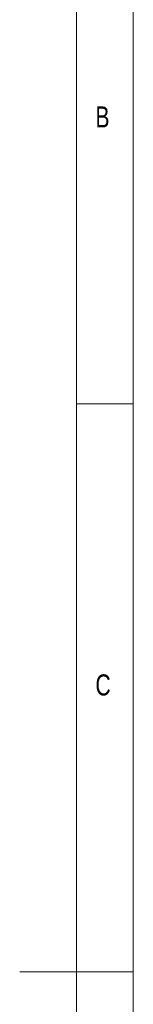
# Model space of a CAD drawing. Header units: millimetres. Extents: x 5 to 415, y 5 to 292.
# Tile 22 of 23: x 405 to 415, y 146 to 232. Entities that reach past the tile are written whole.
import ezdxf

# ---------------------------------------------------------------- set-up
doc = ezdxf.new("R2010")
doc.units = ezdxf.units.MM
doc.styles.add('SLDTEXTSTYLE0', font='TXT', dxfattribs={"width": 0.75})

msp = doc.modelspace()

# ---------------------------------------------------------------- linework, layer by layer
at = {"color": 7, "linetype": 'Continuous', "lineweight": 18}
for p, q in [((415, 5), (415, 292)), ((410, 287), (410, 60.25)), ((410, 198.5), (415, 198.5)), ((415, 148.5), (405, 148.5))]:
    msp.add_line(p, q, dxfattribs=at)

# ---------------------------------------------------------------- texts
at = {"color": 7, "linetype": 'Continuous', "lineweight": 0, "char_height": 1.8521, "attachment_point": 1, "style": 'SLDTEXTSTYLE0'}
for s, insert in [('B', (411.6667, 224.668)), ('C', (411.6667, 174.668))]:
    msp.add_mtext(s, dxfattribs=dict(at, insert=insert))

doc.saveas('drawing.dxf')
